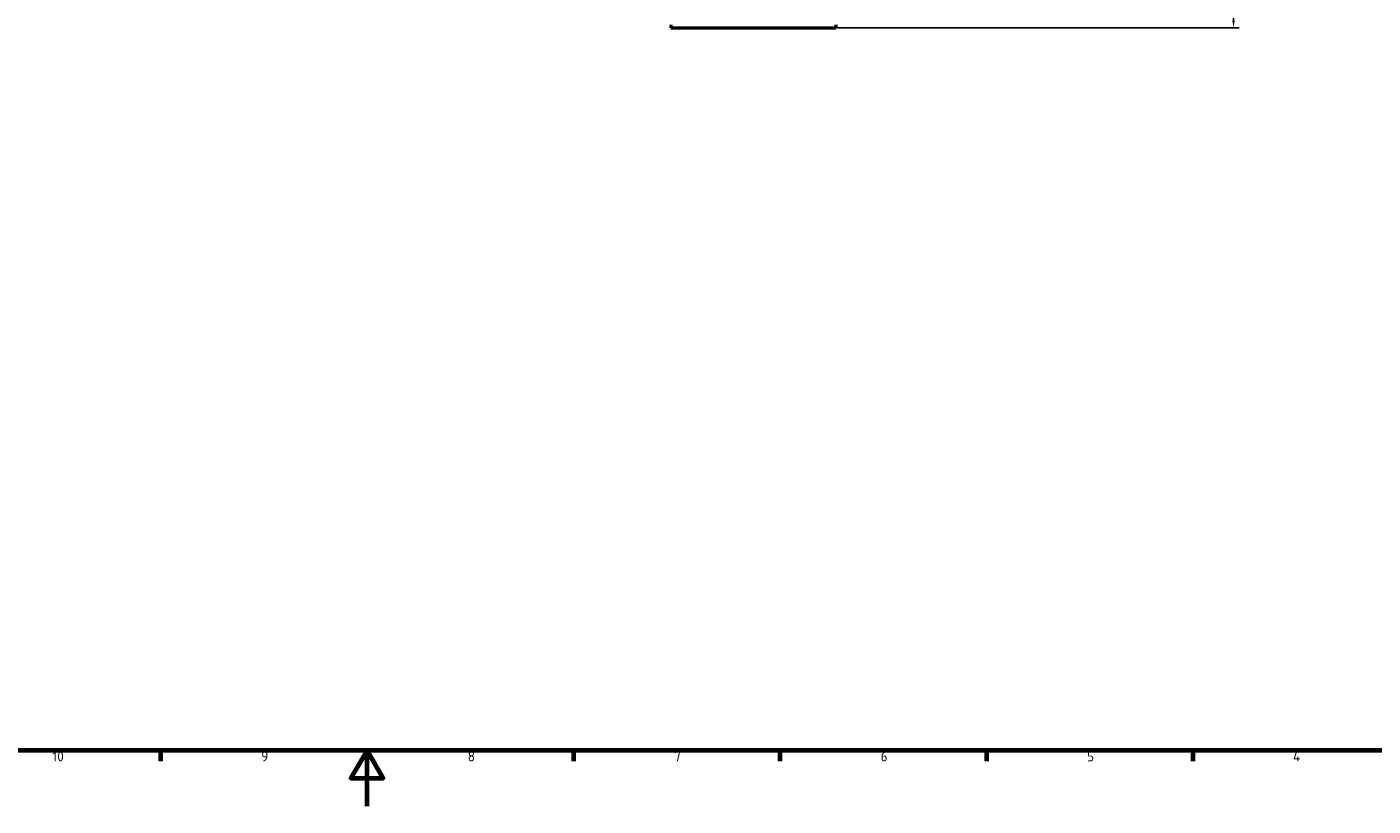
# Model space of a CAD drawing. Header units: millimetres. Extents: x 0 to 2239, y -60 to 841.
# Tile 49 of 151: x 472 to 957, y 0 to 280. Entities that reach past the tile are written whole.
import ezdxf

# ---------------------------------------------------------------- set-up
doc = ezdxf.new("R2010")
doc.units = ezdxf.units.MM
doc.layers.get('0').update_dxf_attribs({"lineweight": 25})
for name, color, linetype, lineweight in [('Bemaßung (ISO)', 7, 'Continuous', 25), ('Rahmen (ISO)', 7, 'Continuous', 70), ('Sichtbar (ISO)', 7, 'Continuous', 50)]:
    doc.layers.add(name, color=color, linetype=linetype, lineweight=lineweight)
doc.styles.add('Notiztext (DIN)', font='isocpeur.ttf')
doc.dimstyles.new('Standard (DIN)', dxfattribs={"dimtxt": 3.5, "dimasz": 2.5, "dimexe": 2, "dimexo": 0.5, "dimgap": 0.5, "dimtad": 1, "dimrnd": 1e-08, "dimtxsty": 'Notiztext (DIN)', "dimcen": 0.09, "dimdle": 10, "dimclrd": 256, "dimclre": 256, "dimclrt": 256, "dimadec": 0, "dimazin": 0, "dimtfac": 1, "dimtmove": 0, "dimatfit": 3, "dimfxl": 1, "dimtolj": 1, "dimtzin": 0, "dimlwd": -1, "dimlwe": -1, "dimarcsym": 0})

# ---------------------------------------------------------------- blocks, each defined once
blk = doc.blocks.new('Ränder Vorgaberahmen')
at = {"layer": 'Rahmen (ISO)'}
for p, q in [((520.19, 20), (520.19, 16.1)), ((668.81, 20), (668.81, 16.1)), ((743.12, 20), (743.12, 16.1)), ((817.44, 20), (817.44, 16.1)), ((891.75, 20), (891.75, 16.1))]:
    blk.add_line(p, q, dxfattribs=at)
at = {"layer": 'Rahmen (ISO)', "flags": 128}
for points in [[(20, 20), (20, 821), (1169, 821), (1169, 20), (20, 20)], [(594.5, 0), (594.5, 20), (588.73, 10), (600.27, 10), (594.5, 20)]]:
    blk.add_lwpolyline(points, dxfattribs=at)
at = {"layer": 'Rahmen (ISO)', "char_height": 3.5, "attachment_point": 7, "style": 'Notiztext (DIN)'}
for s, insert in [('10', (481.23, 16.1)), ('9', (556.42, 16.1)), ('8', (630.73, 16.1)), ('7', (705.04, 16.1)), ('6', (779.36, 16.1)), ('5', (853.67, 16.1)), ('4', (927.81, 16.1))]:
    blk.add_mtext(s, dxfattribs=dict(at, insert=insert))
blk = doc.blocks.new('*D25')
at = {"layer": 'Bemaßung (ISO)', "transparency": 16777216}
for p, q in [((763.89, 780.06), (908.39, 780.06)), ((906.39, 777.56), (906.39, 282.56)), ((763.89, 280.06), (908.39, 280.06))]:
    blk.add_line(p, q, dxfattribs=at)
for points in [[(905.97, 777.56), (906.8, 777.56), (906.39, 780.06)], [(905.97, 282.56), (906.8, 282.56), (906.39, 280.06)]]:
    blk.add_solid(points, dxfattribs=at)
at = {"layer": 'Defpoints', "color": 0, "transparency": 16777216}
for p in [(763.39, 780.06), (763.39, 280.06), (906.39, 280.06)]:
    blk.add_point(p, dxfattribs=at)
at = {"layer": 'Bemaßung (ISO)', "transparency": 16777216, "insert": (902.39, 526.74), "char_height": 3.5, "attachment_point": 1, "rotation": 90, "style": 'Notiztext (DIN)'}
blk.add_mtext('\\A1;500', dxfattribs=at)

msp = doc.modelspace()

# ---------------------------------------------------------------- linework, layer by layer
at = {"layer": 'Sichtbar (ISO)'}
for p, q in [((703.885, 281.0629), (703.885, 280.0629)), ((763.385, 280.0629), (763.385, 281.0629)), ((703.885, 280.0629), (763.385, 280.0629))]:
    msp.add_line(p, q, dxfattribs=at)

# ---------------------------------------------------------------- block references
msp.add_blockref('Ränder Vorgaberahmen', (0, 0))

# ---------------------------------------------------------------- dimensions: what is measured, and where the dimension line sits
at = {"layer": 'Bemaßung (ISO)'}
dim = msp.add_linear_dim(base=(906.385, 280.0629), p1=(763.385, 780.0629), p2=(763.385, 280.0629), angle=90, dimstyle='Standard (DIN)', override={"dimgap": 0.5, "dimdec": 2, "dimtol": 0, "dimlim": 0, "dimtp": 0, "dimtm": 0, "dimtdec": 2, "dimtofl": 0, "dimatfit": 1}, dxfattribs=at)
dim.commit()
dim.dimension.update_dxf_attribs({"geometry": '*D25', "text_midpoint": (906.385, 530.0629), "dimtype": 160})

doc.saveas('drawing.dxf')
